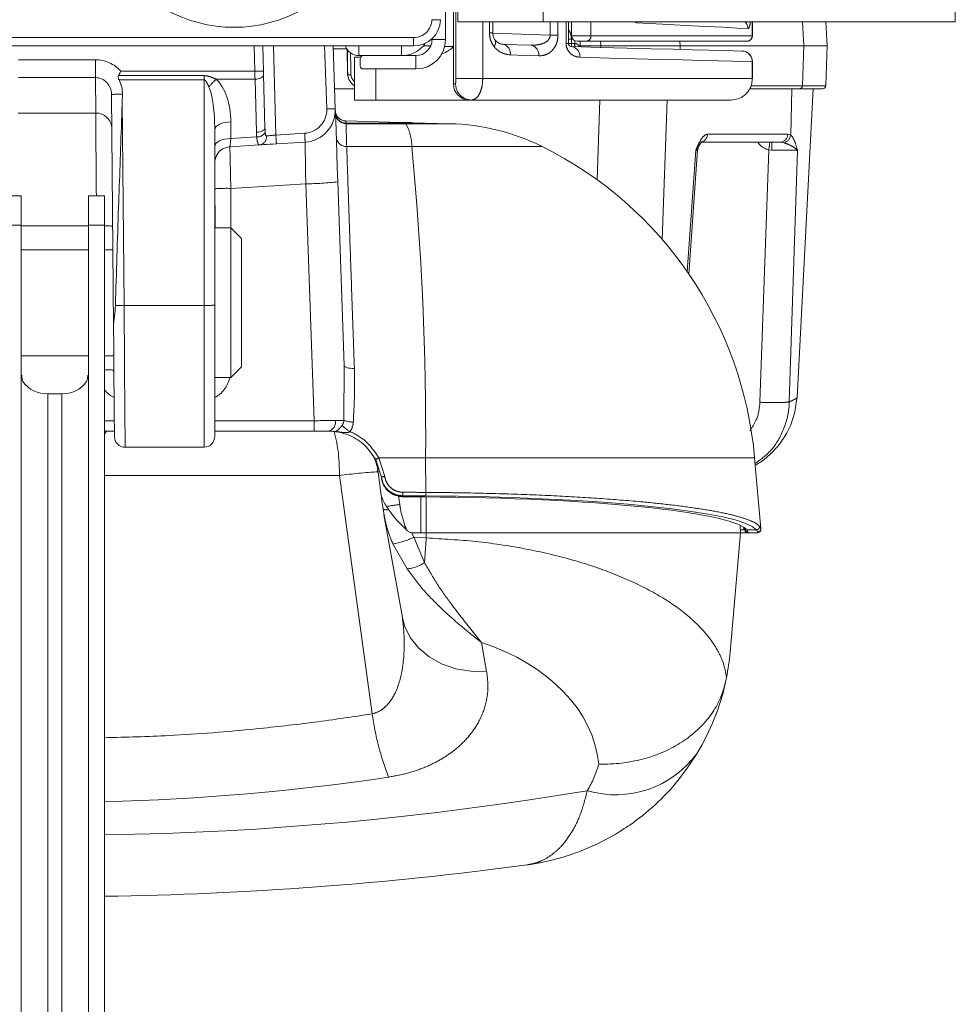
# Model space of a CAD drawing. Header units: millimetres. Extents: x 2 to 601, y 5 to 415.
# Tile 138 of 141: x 546.47 to 555.21, y 274.15 to 283.35. Entities that reach past the tile are written whole.
import ezdxf

# ---------------------------------------------------------------- set-up
doc = ezdxf.new("R2010")
doc.units = ezdxf.units.MM
doc.linetypes.add('PHANTOM', pattern=[12.7, 6.35, -1.27, 1.27, -1.27, 1.27, -1.27])

msp = doc.modelspace()

# ---------------------------------------------------------------- linework, layer by layer
at = {"color": 7, "linetype": 'Continuous', "lineweight": 15}
for p, q in [((550.5635, 285.8332), (550.5635, 283.3332)), ((555.2135, 285.8332), (555.2135, 283.3332)), ((550.4485, 283.1682), (550.4485, 283.7582)), ((550.5235, 283.7689), (550.5235, 283.1032)), ((550.5635, 283.3332), (551.3635, 283.3332)), ((550.8923, 283.2297), (550.8923, 283.3332)), ((551.3635, 283.3332), (555.2135, 283.3332)), ((551.5985, 283.3332), (551.5985, 283.1325)), ((551.6285, 283.2032), (551.6285, 283.3332)), ((553.3176, 283.2032), (553.3176, 283.3332)), ((554.0044, 283.3332), (554.0162, 283.1082)), ((550.1521, 283.1082), (546.2009, 283.1082)), ((548.7427, 283.1082), (548.7488, 282.8743)), ((549.3991, 283.1082), (549.4197, 282.5199)), ((550.311, 283.1082), (550.242, 283.1082)), ((550.5235, 283.1032), (550.5235, 282.7532)), ((551.7688, 283.1532), (551.6785, 283.1532)), ((551.7066, 283.1004), (551.7066, 283.1532)), ((551.9009, 283.1082), (551.7066, 283.1082)), ((553.2671, 283.1532), (551.7688, 283.1532)), ((552.1352, 283.1082), (551.9009, 283.1082)), ((552.3489, 283.1082), (552.1352, 283.1082)), ((553.7974, 283.1082), (552.6435, 283.1082)), ((553.2676, 283.1532), (553.2671, 283.1532)), ((554.0032, 282.7372), (554.0162, 283.1082)), ((549.5341, 282.8556), (549.5303, 283.0762)), ((549.5985, 282.6032), (549.5985, 283.0032)), ((549.5985, 283.0032), (549.6575, 283.0032)), ((549.6385, 283.0182), (550.0385, 283.0182)), ((549.6535, 282.9882), (549.6535, 282.9232)), ((550.0385, 283.0182), (550.1735, 283.0182)), ((553.3176, 282.8032), (553.3176, 282.9608)), ((548.7497, 282.8393), (548.7627, 282.3432)), ((549.6835, 282.8932), (550.1735, 282.8932)), ((553.3176, 282.8032), (553.3166, 282.8032)), ((547.3988, 282.7925), (547.4269, 282.713)), ((547.4269, 282.713), (547.4271, 282.7116)), ((547.4271, 282.7116), (547.4281, 282.7058)), ((547.3475, 280.4846), (547.3285, 282.656)), ((547.4281, 282.7058), (547.4309, 282.6569)), ((549.5985, 282.7082), (549.4131, 282.7082)), ((553.7576, 282.7082), (553.2909, 282.7082)), ((553.687, 282.7082), (553.6753, 282.2738)), ((553.7202, 282.7082), (553.687, 282.7082)), ((553.7202, 282.7082), (553.7202, 282.7082)), ((553.735, 279.8232), (553.8862, 282.7082)), ((549.7985, 282.6032), (549.5985, 282.6032)), ((549.7985, 282.6032), (550.6735, 282.6032)), ((550.6942, 282.6032), (550.6735, 282.6032)), ((553.1178, 282.6032), (550.6942, 282.6032)), ((549.5166, 282.4076), (549.5176, 282.4075)), ((550.0296, 282.3941), (549.5176, 282.4075)), ((550.0555, 282.3934), (550.0296, 282.3941)), ((550.4936, 282.382), (550.1385, 282.3913)), ((548.2935, 282.3239), (548.2935, 280.6853)), ((548.7122, 282.1839), (548.4343, 282.1669)), ((549.1382, 282.21), (548.8693, 282.1935)), ((553.5745, 282.2082), (552.845, 282.2082)), ((548.3027, 282.0652), (548.2966, 282.0465)), ((552.7242, 280.9754), (552.8058, 282.1339)), ((549.4435, 281.8383), (549.5034, 280.1221)), ((546.483, 281.7082), (546.333, 281.7082)), ((546.483, 281.7082), (546.483, 281.432)), ((547.2635, 281.7082), (547.1135, 281.7082)), ((547.1135, 281.432), (547.1135, 281.7082)), ((547.2635, 281.432), (547.2635, 281.7082)), ((546.483, 281.432), (546.483, 259.8818)), ((547.1135, 259.8818), (547.1135, 281.432)), ((547.2635, 259.8818), (547.2635, 281.432)), ((548.4435, 281.4082), (548.2935, 281.4082)), ((548.5435, 281.3082), (548.4435, 281.4082)), ((548.4435, 281.4082), (548.4435, 280.2867)), ((548.5435, 281.3082), (548.5435, 280.3469)), ((547.1135, 281.2032), (546.483, 281.2032)), ((547.3412, 281.2032), (547.2635, 281.2032)), ((548.2935, 280.6853), (548.2935, 279.4582)), ((548.5435, 280.3469), (548.5435, 280.1082)), ((548.4435, 280.2867), (548.4435, 280.0082)), ((546.483, 280.2132), (547.1135, 280.2132)), ((547.2635, 280.2132), (547.3498, 280.2132)), ((548.4435, 280.0082), (548.5435, 280.1082)), ((548.2935, 280.0082), (548.4435, 280.0082)), ((546.8635, 279.8583), (546.733, 279.8583)), ((553.7287, 279.7945), (553.735, 279.8232)), ((553.733, 279.8204), (553.735, 279.8232)), ((547.356, 279.5082), (547.2635, 279.5082)), ((549.221, 279.5082), (548.2935, 279.5082)), ((549.3549, 279.5082), (549.221, 279.5082)), ((547.4564, 279.3582), (548.1935, 279.3582)), ((549.8501, 279.0775), (549.7974, 279.2411)), ((553.3962, 278.5978), (553.3385, 279.2576)), ((549.8151, 279.1441), (549.8179, 279.1217)), ((549.8204, 279.1237), (549.8455, 278.931)), ((549.8511, 279.0697), (549.8507, 279.0735)), ((550.2185, 278.8942), (550.2185, 278.5582)), ((549.878, 278.7222), (549.866, 278.7801)), ((549.8746, 278.7245), (550.0467, 277.7672)), ((553.2037, 278.6275), (553.2073, 278.5582)), ((553.2356, 278.601), (553.2416, 278.596)), ((553.2645, 278.5856), (553.2766, 278.5652)), ((553.3843, 278.6181), (553.3962, 278.5978)), ((550.1358, 278.5582), (550.2185, 278.5582)), ((550.2703, 278.5582), (550.2185, 278.5582)), ((553.2073, 278.5582), (550.2703, 278.5582)), ((553.1097, 277.4432), (553.2073, 278.5582)), ((553.2772, 278.5582), (553.2073, 278.5582)), ((553.3669, 278.5582), (553.2772, 278.5582)), ((553.076, 277.2066), (553.067, 277.1635))]:
    msp.add_line(p, q, dxfattribs=at)
at = {"color": 7, "linetype": 'PHANTOM', "lineweight": 0}
for p, q in [((551.3635, 285.8332), (551.3635, 283.3332)), ((550.5449, 282.8032), (550.5449, 283.787)), ((550.7973, 283.3332), (550.7973, 282.8032)), ((550.8614, 283.2297), (550.8614, 283.3332)), ((551.4271, 283.2092), (551.4271, 283.3332)), ((551.5005, 283.3332), (551.5005, 283.2092)), ((551.5763, 283.1325), (551.5763, 283.3332)), ((551.8091, 283.3332), (551.8091, 283.2032)), ((552.2349, 283.3248), (552.2126, 283.3332)), ((552.2349, 283.3248), (552.2346, 283.3332)), ((553.3166, 283.2032), (553.3166, 283.3332)), ((553.7974, 283.1082), (553.7857, 283.3332)), ((546.2009, 283.1868), (550.1521, 283.1868)), ((550.1521, 283.1868), (550.1521, 283.1082)), ((550.8614, 283.2297), (550.8923, 283.2297)), ((550.8928, 283.2278), (551.4271, 283.2092)), ((551.4271, 283.2092), (551.5005, 283.2092)), ((551.5985, 283.1719), (551.6269, 283.1719)), ((551.6269, 283.1719), (551.6269, 283.1325)), ((551.6285, 283.2032), (551.8091, 283.2032)), ((551.8091, 283.2032), (553.3166, 283.2032)), ((553.3166, 283.2032), (553.3176, 283.2032)), ((548.6688, 282.8722), (548.6626, 283.1082)), ((548.8426, 283.1082), (548.8644, 282.2755)), ((549.3397, 282.5192), (549.3192, 283.1082)), ((549.5273, 283.0808), (549.4001, 283.0808)), ((549.6385, 283.1082), (549.6385, 283.0182)), ((550.0385, 283.0182), (550.0385, 283.1082)), ((550.3235, 283.1682), (550.4485, 283.1682)), ((550.4407, 283.1032), (550.5235, 283.1032)), ((551.5763, 283.1325), (551.5985, 283.1325)), ((551.5985, 283.1325), (551.6269, 283.1325)), ((551.6269, 283.1325), (551.6567, 283.1317)), ((551.6567, 283.1317), (551.6593, 283.1316)), ((551.6593, 283.1316), (551.6593, 283.1571)), ((551.9009, 283.1082), (551.8979, 283.1532)), ((551.9009, 283.0953), (551.9009, 283.1082)), ((552.6405, 283.1532), (552.6435, 283.1082)), ((552.6425, 283.0759), (552.6435, 283.1082)), ((553.7854, 282.7372), (553.7974, 283.1082)), ((550.1735, 282.8932), (550.1735, 283.0182)), ((546.4585, 282.9796), (547.1784, 282.9796)), ((547.1784, 282.8122), (547.1784, 282.9796)), ((553.3166, 282.8032), (553.3166, 282.9608)), ((553.3176, 282.9608), (553.3166, 282.9608)), ((547.1784, 282.8122), (546.4585, 282.8122)), ((547.1813, 282.4815), (547.1784, 282.8122)), ((547.3935, 282.831), (548.1935, 282.831)), ((547.4162, 282.8722), (548.6688, 282.8722)), ((548.1935, 282.831), (548.1935, 282.7925)), ((549.7985, 282.8932), (549.7985, 282.6032)), ((550.5449, 282.8032), (550.7973, 282.8032)), ((550.7973, 282.8032), (553.3166, 282.8032)), ((548.1935, 282.7925), (547.3988, 282.7925)), ((547.428, 282.7116), (547.4281, 282.7058)), ((548.1935, 280.6835), (548.1935, 282.7925)), ((548.6697, 282.7972), (548.3073, 282.7972)), ((548.6827, 282.3011), (548.6697, 282.7972)), ((550.5235, 282.7532), (550.5442, 282.7532)), ((553.3054, 282.7372), (553.7854, 282.7372)), ((547.429, 282.5979), (547.4457, 280.6835)), ((551.8658, 281.8581), (551.8921, 282.6032)), ((552.5216, 282.6032), (552.4755, 281.2983)), ((546.4557, 282.4815), (547.1813, 282.4815)), ((548.4435, 282.3989), (548.4435, 282.2428)), ((549.5166, 282.4076), (549.5208, 282.3865)), ((549.5208, 282.3865), (549.5209, 282.382)), ((550.0786, 282.382), (549.5209, 282.382)), ((550.0816, 282.3896), (550.0601, 282.3894)), ((550.0786, 282.382), (550.0601, 282.3894)), ((550.0786, 282.382), (550.4936, 282.382)), ((548.4435, 282.2428), (548.6858, 282.2576)), ((548.8644, 282.2755), (549.1333, 282.2919)), ((552.8989, 282.284), (553.6485, 282.284)), ((553.6485, 282.284), (553.6753, 282.2737)), ((550.1345, 282.1688), (549.5265, 282.1688)), ((550.1345, 282.1688), (551.3522, 282.1688)), ((553.6108, 282.2033), (553.5745, 282.2082)), ((552.7076, 280.9994), (552.7875, 282.1324)), ((553.3881, 279.7778), (553.4695, 282.1382)), ((553.4992, 282.1342), (553.4695, 282.1382)), ((553.739, 282.1324), (553.6618, 279.7821)), ((549.1437, 281.82), (548.4435, 281.7772)), ((549.221, 279.6056), (549.1437, 281.82)), ((548.4435, 281.7772), (548.4435, 281.4082)), ((548.298, 281.6181), (548.298, 281.4082)), ((546.483, 281.432), (546.333, 281.432)), ((546.483, 281.427), (547.1135, 281.427)), ((547.1135, 281.432), (547.2635, 281.432)), ((547.4457, 280.6835), (548.1935, 280.6835)), ((548.1935, 279.3582), (548.1935, 280.6835)), ((549.5002, 279.6082), (549.5034, 280.1221)), ((546.733, 279.8583), (546.733, 259.8818)), ((546.8635, 279.8583), (546.8635, 259.8818)), ((547.2635, 279.6056), (547.3551, 279.6056)), ((548.2935, 279.6056), (549.221, 279.6056)), ((549.221, 279.6056), (549.221, 279.5082)), ((547.2842, 279.5082), (547.2635, 279.4837)), ((549.8257, 279.2576), (549.8815, 279.0843)), ((550.2639, 279.2576), (549.8257, 279.2576)), ((550.2639, 279.2576), (553.3385, 279.2576)), ((550.2658, 278.9358), (550.2639, 279.2576)), ((549.4577, 279.0931), (547.2635, 279.0931)), ((549.7638, 276.866), (549.4577, 279.0931)), ((550.0118, 278.9016), (550.0221, 278.8227)), ((550.0489, 278.9007), (550.0496, 278.8954)), ((550.269, 278.8939), (550.2703, 278.5582)), ((553.2059, 278.5856), (553.2473, 278.5856)), ((553.2645, 278.5856), (553.3545, 278.5856)), ((553.3663, 278.5652), (553.3545, 278.5856)), ((550.1358, 278.5582), (550.1525, 278.5162)), ((550.1525, 278.5162), (550.2535, 278.2795)), ((550.1525, 278.5162), (550.27, 278.5098)), ((550.27, 278.5098), (550.2703, 278.5582)), ((550.0902, 278.2209), (549.9583, 278.4538)), ((550.7854, 277.5326), (550.8341, 277.2615))]:
    msp.add_line(p, q, dxfattribs=at)
at = {"color": 7, "linetype": 'PHANTOM', "lineweight": 0, "flags": 128}
for points in [[(553.2759, 283.2708), (553.1747, 283.276), (553.0439, 283.2828), (552.8838, 283.2911), (552.6951, 283.3009), (552.4786, 283.3122), (552.2349, 283.3248)], [(551.3208, 283.0155), (551.1894, 283.02), (551.0547, 283.0247)], [(553.3166, 282.9608), (553.2375, 282.9628), (553.1324, 282.9656), (553.0015, 282.9689), (552.8452, 282.973), (552.6641, 282.9777), (552.4588, 282.983), (552.2299, 282.9889), (551.9782, 282.9954), (551.7044, 283.0025)], [(548.6688, 282.8722), (548.6844, 282.8726), (548.6994, 282.873), (548.7133, 282.8734), (548.7254, 282.8737), (548.7353, 282.8739), (548.7427, 282.8741), (548.7473, 282.8742), (548.7488, 282.8743)], [(548.6697, 282.7972), (548.6695, 282.8209), (548.6691, 282.8461), (548.6688, 282.8722)], [(548.6697, 282.7972), (548.6855, 282.7983), (548.7006, 282.8009), (548.7145, 282.8049), (548.7267, 282.8102), (548.7366, 282.8166), (548.7439, 282.8237), (548.7484, 282.8314), (548.7497, 282.8393)], [(547.3285, 282.656), (547.3303, 282.656), (547.3356, 282.6561), (547.3444, 282.6562), (547.3564, 282.6563), (547.3714, 282.6564), (547.3891, 282.6565), (547.4091, 282.6567), (547.4309, 282.6569)], [(547.1871, 281.7082), (547.1868, 281.7553), (547.1856, 281.9089), (547.1846, 282.0508), (547.1836, 282.1775), (547.1828, 282.2862), (547.1821, 282.3744), (547.1816, 282.44), (547.1813, 282.4815)], [(548.4435, 282.3989), (548.4142, 282.3975), (548.3861, 282.3932), (548.3602, 282.3863), (548.3374, 282.377), (548.3188, 282.3656), (548.3049, 282.3526), (548.2964, 282.3386), (548.2935, 282.3239)], [(548.6827, 282.3011), (548.6985, 282.3022), (548.7136, 282.3048), (548.7275, 282.3088), (548.7397, 282.3141), (548.7496, 282.3204), (548.7569, 282.3276), (548.7614, 282.3353), (548.7627, 282.3432)], [(548.4435, 282.2428), (548.4142, 282.2413), (548.3861, 282.237), (548.3602, 282.2301), (548.3374, 282.2208), (548.3188, 282.2094), (548.3049, 282.1965), (548.2964, 282.1824), (548.2935, 282.1678)], [(548.298, 281.6181), (548.2954, 281.6179), (548.2935, 281.6178)], [(547.4457, 280.6835), (547.4472, 280.4975), (547.4487, 280.3155), (547.4501, 280.1411), (547.4514, 279.9775), (547.4526, 279.8279), (547.4537, 279.6951), (547.4546, 279.5817), (547.4554, 279.4898), (547.4559, 279.4213), (547.4563, 279.3773), (547.4564, 279.3588), (547.4564, 279.3582)], [(549.5034, 280.1221), (549.5054, 280.1162), (549.5109, 280.1107), (549.5196, 280.1056), (549.5313, 280.1013), (549.5456, 280.0978), (549.5619, 280.0954), (549.5797, 280.094), (549.5984, 280.0937)], [(553.2766, 278.5652), (553.2769, 278.5613), (553.2771, 278.559), (553.2772, 278.5582)], [(553.3669, 278.5582), (553.3669, 278.559), (553.3667, 278.5613), (553.3663, 278.5652)], [(550.8341, 277.2615), (550.6872, 277.2635), (550.5454, 277.2877), (550.4135, 277.3332), (550.2961, 277.3986), (550.1971, 277.4814), (550.1201, 277.579), (550.0676, 277.6878), (550.0467, 277.7672)]]:
    msp.add_lwpolyline(points, dxfattribs=at)
at = {"color": 7, "linetype": 'Continuous', "lineweight": 15, "flags": 128}
for points in [[(550.9867, 283.1246), (551.1198, 283.1199), (551.2496, 283.1154)], [(551.6277, 283.1025), (551.8981, 283.0954), (552.1468, 283.0889), (552.3729, 283.083), (552.5757, 283.0776), (552.7546, 283.073), (552.9089, 283.0689), (553.0383, 283.0655), (553.1421, 283.0628), (553.2202, 283.0608)], [(548.7488, 282.8743), (548.7491, 282.8621), (548.7494, 282.8503), (548.7497, 282.8393)], [(549.4197, 282.5199), (549.4201, 282.5069), (549.4215, 282.4683), (549.4237, 282.4057), (549.4266, 282.3213), (549.4302, 282.2183), (549.4343, 282.1005), (549.4388, 281.9722), (549.4435, 281.8383)], [(550.0555, 282.3934), (550.0719, 282.393), (550.0876, 282.3926), (550.102, 282.3922), (550.1145, 282.3919), (550.1247, 282.3916), (550.1323, 282.3914), (550.1369, 282.3913), (550.1385, 282.3913)], [(548.8693, 282.1935), (548.8376, 282.1916), (548.8069, 282.1897), (548.7781, 282.1879), (548.7522, 282.1864), (548.73, 282.185), (548.7122, 282.1839)], [(547.3564, 279.4574), (547.3564, 279.4601), (547.3562, 279.4856), (547.3557, 279.5376), (547.355, 279.615), (547.3542, 279.7161), (547.3531, 279.8386), (547.3519, 279.9799), (547.3505, 280.137), (547.349, 280.3065), (547.3475, 280.4846)], [(553.2473, 278.5856), (553.2472, 278.5864), (553.247, 278.5887), (553.2468, 278.5913)], [(553.3962, 278.5978), (553.3966, 278.5939), (553.3968, 278.5916), (553.3968, 278.5908)]]:
    msp.add_lwpolyline(points, dxfattribs=at)
at = {"color": 7, "linetype": 'PHANTOM', "lineweight": 0}
for centre, radius, start, end in [((548.4735, 284.5817), 1.2991, 179.93176, 0.06824), ((550.1521, 283.3568), 0.17, 270, 359), ((550.362, 284.5), 1.1468, 268.00152, 271.99848), ((553.1956, 283.2711), 0.0803, 359.77273, 50.72634), ((551.7634, 283.1989), 0.0459, 276.78469, 5.46593), ((553.2668, 283.203), 0.0498, 270.28815, 0.28653), ((550.8626, 283.1406), 0.0544, 316.78927, 27.36144), ((550.9671, 283.0382), 0.0886, 351.20222, 77.20436), ((551.2322, 283.0277), 0.0894, 352.12751, 78.78622), ((551.7709, 283.1212), 0.1445, 175.53884, 187.45825), ((551.614, 283.0125), 0.091, 353.68106, 81.33097), ((551.8007, 283.1204), 0.1445, 175.54022, 187.4583), ((551.8095, 283.1183), 0.1508, 174.92572, 186.32952), ((553.2171, 282.9613), 0.0995, 359.68869, 88.22101), ((549.6841, 282.8572), 0.12, 188.19874, 224.46676), ((548.5625, 282.4886), 0.4004, 129.5878, 143.88112), ((550.6942, 282.7532), 0.15, 180.00027, 222.22931), ((553.7566, 282.7371), 0.0289, 272.15289, 0.18667), ((547.1825, 282.3326), 0.1489, 0.93694, 90.44788), ((549.1199, 282.5115), 0.22, 273.5, 2), ((549.3864, 281.7551), 0.7655, 87.50652, 93.49351), ((549.5209, 282.4865), 0.1, 182.00924, 269.92999), ((549.5211, 282.482), 0.1, 182.00927, 269.92995), ((550.0705, 282.5584), 0.1693, 256.00109, 266.46295), ((550.0923, 282.5538), 0.1645, 257.06495, 266.28235), ((549.7118, 282.1718), 0.4228, 359.59354, 29.81094), ((548.6905, 282.3438), 0.0864, 266.88404, 329.46894), ((548.7024, 282.2586), 0.0753, 277.47945, 6.12812), ((535.9158, 281.4626), 12.9741, 3.22948, 3.592), ((536.2055, 281.4803), 12.9533, 3.22933, 3.59244), ((549.5231, 282.2633), 0.0946, 185.09775, 272.05979), ((552.8207, 282.2856), 0.0782, 287.16116, 358.84247), ((553.5716, 282.2851), 0.0769, 272.10228, 359.23664), ((522.1047, 279.4644), 28.16, 359.57933, 5.51099), ((553.1929, 282.2119), 0.2862, 345.07466, 359.2587), ((546.1983, 282.1517), 7.3009, 359.86211, 0.44336), ((549.1183, 284.6972), 2.8773, 270.50511, 276.48927), ((548.406, 280.3417), 1.436, 88.50455, 94.49436), ((547.278, 280.7805), 0.6467, 84.56073, 91.28141), ((548.2185, 282.0468), 1.3636, 268.94972, 273.15332), ((547.4074, 284.2774), 3.5942, 269.32894, 270.61053), ((547.2843, 279.3631), 0.7182, 84.66897, 91.65881), ((549.3341, 279.5945), 0.0888, 283.54032, 9.13015), ((549.5912, 279.8631), 0.2706, 250.35328, 269.32388), ((547.977, 279.1297), 1.4811, 358.58323, 14.54139), ((549.7305, 279.799), 0.3425, 223.69664, 239.82459), ((549.8954, 279.1064), 0.1665, 114.77383, 126.06217), ((550.0684, 274.6478), 4.4871, 93.16133, 97.82215), ((549.888, 278.978), 0.1065, 93.46835, 110.83687), ((550.0482, 279.1), 0.1993, 187.63312, 270.2258), ((549.8777, 278.9306), 0.1726, 351.37985, 2.18355), ((549.3549, 278.8093), 0.7, 7.5, 7.83339), ((550.1039, 278.9292), 0.162, 350.8075, 2.32586), ((549.9016, 278.8482), 0.0768, 242.40678, 284.01205), ((550.3372, 276.274), 2.5681, 97.04797, 99.8107), ((553.3543, 278.6158), 0.0302, 270.54076, 4.34334), ((553.3663, 278.5952), 0.03, 269.97424, 4.95326), ((549.8437, 279.1439), 0.6995, 279.42603, 296.19718), ((535.7586, 279.4326), 14.5407, 355.45144, 356.36122), ((550.0596, 278.5632), 0.3436, 275.09908, 304.33812), ((552.3596, 277.2293), 2.6211, 187.96743, 201.36101), ((552.0404, 277.0482), 0.9391, 253.54044, 324.16887), ((550.9181, 276.6642), 1, 328.89368, 344.5082), ((546.8185, 305.4332), 29.702, 270.85845, 279.60484)]:
    msp.add_arc(centre, radius, start, end, dxfattribs=at)
at = {"color": 7, "linetype": 'Continuous', "lineweight": 15}
for centre, radius, start, end in [((550.1521, 283.3582), 0.25, 270, 359), ((551.6785, 283.2032), 0.05, 180, 270), ((553.2676, 283.2032), 0.05, 270, 0), ((549.6385, 283.1482), 0.13, 197.92021, 270), ((550.0385, 283.2932), 0.275, 270, 323.77296), ((550.1735, 283.1682), 0.15, 270, 0), ((550.1735, 283.1682), 0.275, 270, 0), ((549.6835, 282.9882), 0.03, 90, 180), ((553.2176, 282.9608), 0.1, 0, 88.5), ((549.6835, 282.9232), 0.03, 180, 270), ((549.6841, 282.8582), 0.15, 186.42959, 235.18521), ((553.9733, 282.7382), 0.03, 270, 358), ((550.6942, 282.7532), 0.15, 222.23, 269.99943), ((549.1199, 282.5094), 0.3, 273.5, 2), ((550.4398, 280.3299), 2.0528, 63.61247, 88.5), ((548.4435, 282.0172), 0.15, 93.5, 161.7555), ((549.7522, 278.9439), 3.6, 5, 63.61247), ((552.8856, 282.1282), 0.08, 154.21094, 177.10111), ((546.7175, 280.1205), 0.2626, 214.53811, 273.38563), ((546.879, 280.1205), 0.2626, 266.61437, 325.46189), ((547.4564, 279.4582), 0.1, 180.5, 270.66177), ((548.1935, 279.4582), 0.1, 270, 0), ((549.3549, 279.0082), 0.5, 7.5, 7.96296), ((553.2641, 278.6151), 0.0295, 189.741, 270.67723), ((553.2765, 278.5952), 0.03, 187.52852, 270.04884), ((553.2772, 278.5882), 0.03, 185, 270), ((553.3669, 278.5882), 0.03, 270, 5), ((550.9181, 277.635), 2.2, 328.89368, 347.62537), ((546.8185, 307.8602), 32.702, 270.77969, 277.72423)]:
    msp.add_arc(centre, radius, start, end, dxfattribs=at)
at = {"color": 7, "linetype": 'PHANTOM', "lineweight": 0}
for centre, major_axis, ratio, start_param, end_param in [((549.6459, 282.1832), (-0.07, 4.0079), 0.024947, 1.346617, 1.40606), ((549.6459, 282.1821), (-0.07, 4.0085), 0.01746, 1.354103, 1.405606), ((547.1785, 282.6547), (-0.0028, 0.3249), 0.984807, 5.437055, 6.274591), ((547.1785, 282.6547), (-0.0014, 0.1575), 0.952261, 4.712389, 6.274591), ((547.4284, 282.6646), (0.1, -0.0019), 0.469578, 1.584144, 1.593294), ((548.1935, 282.3239), (0, 0.4501), 0.222193, 4.712389, 5.810555), ((548.1935, 282.3989), (0, 0.4473), 0.558901, 4.712389, 5.810555), ((548.8628, 282.3413), (-0.0095, 0.2962), 0.337347, 1.553629, 1.699954), ((548.8628, 282.3013), (-0.0121, 0.2983), 0.602907, 1.54706, 1.693385), ((548.8646, 282.2734), (0.0998, 0.0089), 0.020852, 1.57017, 2.634946), ((548.4435, 282.3178), (0.0092, 0.1508), 0.034705, 3.145843, 4.194117), ((548.4435, 281.7667), (-0.0092, 0.4002), 0.000599, 4.738543, 6.283208), ((549.1443, 281.8096), (-0.0061, 0.4004), 0.001196, 0.000055, 1.54472), ((553.5035, 282.2938), (0.1534, -0.0617), 0.962593, 4.102005, 4.873349), ((552.5548, 282.1282), (0.251, 0.0056), 0.010894, 5.898129, 6.282172), ((548.1935, 280.0829), (0, 0.2844), 0.879118, 3.553109, 4.446635), ((547.451, 280.0829), (-0.0026, 0.2844), 0.87911, 2.283039, 2.729423), ((549.2212, 279.6082), (0.3001, 0.0035), 0.008716, 4.711678, 5.444568), ((546.8379, 273.3366), (53.0719, 0), 0.105109, 1.5062, 1.510267), ((550.0497, 278.5554), (3.3174, 0), 0.105109, 0.086913, 1.5062), ((550.0497, 278.5554), (3.2276, 0), 0.105109, 0.08908, 0.108576), ((550.0373, 276.3015), (1.8492, 0), 0.728015, 0.071087, 1.154303), ((546.8185, 287.1067), (15.2092, 0), 0.727482, 4.741652, 4.917656)]:
    msp.add_ellipse(centre, major_axis=major_axis, ratio=ratio, start_param=start_param, end_param=end_param, dxfattribs=at)
at = {"color": 7, "linetype": 'Continuous', "lineweight": 15}
for centre, major_axis, ratio, start_param, end_param in [((550.6735, 282.7532), (0.15, 0), 0.999942, 3.141593, 4.712389), ((547.5727, 274.1581), (-0.0809, 9.2618), 0.018354, 0.408587, 0.424333), ((549.3254, 279.0582), (0.446, 0.227), 0.998758, 5.942791, 6.295487), ((486.6709, 771.5182), (-90.176, 685.3643), 0.003375, 2.372313, 2.372633), ((546.8379, 273.3367), (52.9821, 0), 0.105109, 1.5062, 1.51014), ((550.0497, 278.5554), (3.2276, 0), 0.105109, 0.108576, 1.5062)]:
    msp.add_ellipse(centre, major_axis=major_axis, ratio=ratio, start_param=start_param, end_param=end_param, dxfattribs=at)
at = {"color": 7, "linetype": 'PHANTOM', "lineweight": 0}
for points, knots in [([(551.5985, 283.2616), (551.6056, 283.2501), (551.6225, 283.2228), (551.6253, 283.1906), (551.6269, 283.1719)], [0, 0, 0, 0, 0.419794, 1, 1, 1, 1]), ([(553.2988, 283.3332), (553.297, 283.3211), (553.2928, 283.2945), (553.2846, 283.2741), (553.2785, 283.2718), (553.2759, 283.2708)], [0, 0, 0, 0, 0.323257, 0.707387, 1, 1, 1, 1]), ([(550.9023, 283.1034), (550.8929, 283.1176), (550.8741, 283.1462), (550.8628, 283.1926), (550.8617, 283.2207), (550.8614, 283.2297)], [0, 0, 0, 0, 0.405895, 0.810376, 1, 1, 1, 1]), ([(551.2496, 283.1154), (551.2711, 283.1158), (551.3126, 283.1165), (551.3657, 283.1318), (551.4028, 283.1546), (551.421, 283.1782), (551.4269, 283.1967), (551.427, 283.2058), (551.4271, 283.2092)], [0, 0, 0, 0, 0.300795, 0.579637, 0.766022, 0.888754, 0.959714, 1, 1, 1, 1]), ([(551.5005, 283.2092), (551.4992, 283.1911), (551.4967, 283.155), (551.476, 283.1028), (551.4395, 283.0545), (551.3852, 283.0201), (551.3424, 283.017), (551.3208, 283.0155)], [0, 0, 0, 0, 0.144883, 0.289701, 0.481429, 0.738192, 1, 1, 1, 1]), ([(551.0547, 283.0247), (551.0308, 283.0282), (550.983, 283.0352), (550.9315, 283.0695), (550.9075, 283.0973), (550.9023, 283.1034)], [0, 0, 0, 0, 0.439203, 0.878582, 1, 1, 1, 1]), ([(551.7044, 283.0025), (551.6812, 283.0062), (551.6468, 283.0118), (551.6074, 283.0456), (551.5877, 283.0761), (551.5777, 283.1061), (551.5767, 283.1246), (551.5763, 283.1325)], [0, 0, 0, 0, 0.423141, 0.628552, 0.792697, 0.91146, 1, 1, 1, 1]), ([(551.6593, 283.1316), (551.6643, 283.1309), (551.6747, 283.1296), (551.6875, 283.122), (551.6964, 283.1121), (551.699, 283.104), (551.7, 283.1006)], [0, 0, 0, 0, 0.245987, 0.504985, 0.787718, 1, 1, 1, 1]), ([(548.1935, 282.831), (548.2032, 282.8303), (548.2275, 282.8286), (548.2658, 282.8155), (548.2931, 282.8035), (548.3073, 282.7972)], [0, 0, 0, 0, 0.240722, 0.60451, 1, 1, 1, 1]), ([(550.5442, 282.7532), (550.5443, 282.7539), (550.5444, 282.7551), (550.5447, 282.7648), (550.5448, 282.7774), (550.5449, 282.7905), (550.5449, 282.7992), (550.5449, 282.8032)], [0, 0, 0, 0, 0.272093, 0.528073, 0.718555, 0.87157, 1, 1, 1, 1]), ([(550.7973, 282.8032), (550.7968, 282.7874), (550.7955, 282.7535), (550.7848, 282.7021), (550.7645, 282.6515), (550.7331, 282.6114), (550.7071, 282.606), (550.6942, 282.6032)], [0, 0, 0, 0, 0.149614, 0.320262, 0.516572, 0.757941, 1, 1, 1, 1]), ([(548.239, 282.7246), (548.2335, 282.7369), (548.2238, 282.7581), (548.2113, 282.7812), (548.201, 282.7902), (548.197, 282.7922), (548.1944, 282.7925), (548.1935, 282.7925)], [0, 0, 0, 0, 0.48465, 0.843037, 0.911247, 0.966527, 1, 1, 1, 1]), ([(553.7854, 282.7372), (553.7854, 282.7372), (553.9494, 282.7372), (553.895, 282.7372), (554.002, 282.7372), (554.003, 282.7372), (554.0032, 282.7372)], [0, 0, 0, 0, 0.000002, 0.428821, 0.857616, 1, 1, 1, 1]), ([(550.0601, 282.3894), (550.0438, 282.3893), (550.0016, 282.3889), (549.9189, 282.3883), (549.7933, 282.3876), (549.6561, 282.387), (549.5585, 282.3867), (549.5208, 282.3865)], [0, 0, 0, 0, 0.094725, 0.244619, 0.465848, 0.793438, 1, 1, 1, 1]), ([(549.5209, 282.382), (549.5209, 282.3734), (549.521, 282.356), (549.5233, 282.273), (549.5257, 282.1965), (549.5265, 282.1688)], [0, 0, 0, 0, 0.382675, 0.776437, 1, 1, 1, 1]), ([(550.1385, 282.3913), (550.1391, 282.3913), (550.141, 282.3912), (550.1436, 282.3911), (550.1489, 282.3909), (550.1531, 282.3906), (550.1462, 282.3903), (550.1253, 282.39), (550.1014, 282.3898), (550.0847, 282.3896), (550.0816, 282.3896)], [0, 0, 0, 0, 0.020692, 0.061556, 0.098311, 0.263909, 0.487247, 0.68362, 0.94234, 1, 1, 1, 1]), ([(548.7122, 282.1839), (548.7107, 282.184), (548.7053, 282.1843), (548.6975, 282.1937), (548.6903, 282.2183), (548.6873, 282.2444), (548.6858, 282.2576)], [0, 0, 0, 0, 0.106894, 0.394606, 0.695448, 1, 1, 1, 1]), ([(548.7649, 282.3), (548.7654, 282.2941), (548.7664, 282.2833), (548.7693, 282.2722), (548.7726, 282.2678), (548.7751, 282.2666), (548.7765, 282.2666), (548.7772, 282.2666)], [0, 0, 0, 0, 0.3608856, 0.6598561, 0.8275922, 0.9092067, 1, 1, 1, 1]), ([(552.7875, 282.1324), (552.7876, 282.1326), (552.7909, 282.1403), (552.8037, 282.1693), (552.829, 282.2224), (552.8635, 282.274), (552.8886, 282.2811), (552.8989, 282.284)], [0, 0, 0, 0, 0.002522, 0.101781, 0.390672, 0.749582, 1, 1, 1, 1]), ([(553.6749, 282.2739), (553.6766, 282.2725), (553.6925, 282.2591), (553.7057, 282.2343), (553.7156, 282.2086), (553.7157, 282.2082)], [0, 0, 0, 0, 0.105872, 0.987698, 1, 1, 1, 1]), ([(549.5265, 282.1688), (549.5286, 282.105), (549.5329, 281.9772), (549.541, 281.7368), (549.5504, 281.4645), (549.561, 281.1588), (549.5726, 280.826), (549.583, 280.5292), (549.5917, 280.2831), (549.5961, 280.157), (549.5984, 280.0937)], [0, 0, 0, 0, 0.142835, 0.286126, 0.42896, 0.571799, 0.715093, 0.85793, 0.928712, 1, 1, 1, 1]), ([(552.7875, 282.1324), (552.7876, 282.1325), (552.7921, 282.1364), (552.8038, 282.147), (552.8088, 282.1573), (552.8121, 282.164)], [0, 0, 0, 0, 0.009893, 0.356437, 1, 1, 1, 1]), ([(553.739, 282.1324), (553.7389, 282.1325), (553.7369, 282.1349), (553.7248, 282.1479), (553.6892, 282.1724), (553.6414, 282.1948), (553.6133, 282.2025), (553.6106, 282.2032)], [0, 0, 0, 0, 0.004032, 0.092051, 0.496584, 0.952092, 1, 1, 1, 1]), ([(553.7157, 282.2082), (553.7238, 282.1839), (553.7319, 282.1594), (553.739, 282.1326), (553.739, 282.1324)], [0, 0, 0, 0, 0.992636, 1, 1, 1, 1]), ([(553.739, 282.1324), (553.7308, 282.1328), (553.7125, 282.1338), (553.6578, 282.1346), (553.5834, 282.1348), (553.5273, 282.1344), (553.4992, 282.1342)], [0, 0, 0, 0, 0.214189, 0.476123, 0.738051, 1, 1, 1, 1]), ([(549.5984, 280.0937), (549.5993, 280.0115), (549.6012, 279.8466), (549.5924, 279.6774), (549.588, 279.5925)], [0, 0, 0, 0, 0.4982339, 1, 1, 1, 1]), ([(553.2946, 279.5149), (553.3168, 279.5467), (553.3714, 279.6249), (553.3819, 279.7209), (553.3882, 279.7779)], [0, 0, 0, 0, 0.406494, 1, 1, 1, 1]), ([(553.6618, 279.7823), (553.6618, 279.7823), (553.6618, 279.6981), (553.6225, 279.5326), (553.5097, 279.3272), (553.3925, 279.2419), (553.343, 279.2059)], [0, 0, 0, 0, 0.000009, 0.366345, 0.732338, 1, 1, 1, 1]), ([(553.3882, 279.7779), (553.4188, 279.7768), (553.48, 279.7745), (553.5643, 279.7744), (553.6313, 279.7769), (553.6516, 279.7805), (553.6618, 279.7823)], [0, 0, 0, 0, 0.250004, 0.500008, 0.750002, 1, 1, 1, 1]), ([(553.6618, 279.7823), (553.6688, 279.7852), (553.6835, 279.7913), (553.7014, 279.8), (553.7161, 279.8082), (553.7264, 279.8149), (553.7321, 279.8191), (553.7329, 279.8203), (553.733, 279.8204)], [0, 0, 0, 0, 0.179575, 0.375286, 0.571368, 0.767749, 0.964396, 1, 1, 1, 1]), ([(549.4218, 279.6086), (549.4451, 279.6087), (549.4769, 279.6089), (549.4953, 279.6084), (549.5002, 279.6082)], [0, 0, 0, 0, 0.7302242, 1, 1, 1, 1]), ([(549.4829, 279.5624), (549.4886, 279.5719), (549.4973, 279.5861), (549.4995, 279.6027), (549.5002, 279.6082)], [0, 0, 0, 0, 0.663838, 1, 1, 1, 1]), ([(549.588, 279.5925), (549.587, 279.5817), (549.5838, 279.5499), (549.5685, 279.5216), (549.5584, 279.5029)], [0, 0, 0, 0, 0.341441, 1, 1, 1, 1]), ([(549.4073, 279.5055), (549.4074, 279.5055), (549.4118, 279.505), (549.4216, 279.5053), (549.4365, 279.5118), (549.4501, 279.5237), (549.4598, 279.5337), (549.4656, 279.5403), (549.4745, 279.5512), (549.4791, 279.5574), (549.4829, 279.5624)], [0, 0, 0, 0, 0.004923, 0.225487, 0.512967, 0.685126, 0.711104, 0.839832, 0.869251, 1, 1, 1, 1]), ([(549.5584, 279.5029), (549.5538, 279.5009), (549.5431, 279.4961), (549.5222, 279.4945), (549.4896, 279.4957), (549.4572, 279.4998), (549.4274, 279.5033), (549.4143, 279.5047), (549.4076, 279.5054), (549.4073, 279.5055)], [0, 0, 0, 0, 0.095126, 0.223866, 0.40472, 0.741964, 0.86809, 0.994234, 1, 1, 1, 1]), ([(549.5584, 279.5029), (549.5617, 279.5015), (549.6199, 279.4769), (549.7272, 279.4087), (549.7928, 279.308), (549.8257, 279.2576)], [0, 0, 0, 0, 0.029642, 0.514229, 1, 1, 1, 1]), ([(550.0484, 278.9047), (550.0428, 278.9049), (550.0148, 278.9058), (549.9649, 278.9192), (549.9084, 278.9573), (549.866, 279.0118), (549.8554, 279.0556), (549.8501, 279.0775)], [0, 0, 0, 0, 0.058534, 0.294499, 0.529907, 0.764915, 1, 1, 1, 1]), ([(549.8815, 279.0843), (549.8861, 279.0656), (549.8951, 279.0284), (549.9311, 278.982), (549.9792, 278.9495), (550.0217, 278.9381), (550.0455, 278.9373), (550.0502, 278.9372)], [0, 0, 0, 0, 0.234942, 0.469899, 0.705361, 0.941436, 1, 1, 1, 1]), ([(550.0502, 278.9372), (550.0702, 278.9371), (550.142, 278.9366), (550.2139, 278.9361), (550.2658, 278.9358)], [0, 0, 0, 0, 0.277812, 1, 1, 1, 1]), ([(550.2658, 278.9358), (550.2857, 278.9356), (550.3855, 278.9349), (550.6461, 278.9316), (551.0414, 278.9221), (551.4959, 278.9037), (551.9192, 278.8785), (552.2744, 278.8497), (552.564, 278.819), (552.7964, 278.7883), (552.9949, 278.7551), (553.156, 278.7196), (553.2778, 278.6825), (553.3525, 278.6484), (553.3752, 278.6268), (553.3843, 278.6181)], [0, 0, 0, 0, 0.012604, 0.063051, 0.165234, 0.267418, 0.369591, 0.471766, 0.550668, 0.629819, 0.708722, 0.788014, 0.867557, 0.94685, 1, 1, 1, 1]), ([(550.0221, 278.8227), (550.0255, 278.8001), (550.0376, 278.7189), (550.0653, 278.6413), (550.0852, 278.5852)], [0, 0, 0, 0, 0.277769, 1, 1, 1, 1]), ([(549.9583, 278.4538), (549.9367, 278.5058), (549.9008, 278.5927), (549.8845, 278.6851), (549.878, 278.7222)], [0, 0, 0, 0, 0.5988501, 1, 1, 1, 1]), ([(550.27, 278.5098), (550.4254, 278.5009), (550.7363, 278.4832), (551.1823, 278.4159), (551.5976, 278.3208), (551.9816, 278.1969), (552.3214, 278.0467), (552.6174, 277.8688), (552.8498, 277.6692), (552.9851, 277.4848), (553.0537, 277.3297), (553.0686, 277.2477), (553.076, 277.2066)], [0, 0, 0, 0, 0.102019, 0.20406, 0.306732, 0.409438, 0.519012, 0.628623, 0.7482, 0.867806, 0.933903, 1, 1, 1, 1]), ([(550.7854, 277.5326), (550.7849, 277.533), (550.7826, 277.5348), (550.7757, 277.5402), (550.7549, 277.5568), (550.7275, 277.5787), (550.6584, 277.6344), (550.5543, 277.72), (550.4007, 277.8585), (550.2396, 278.0208), (550.14, 278.1543), (550.0902, 278.2209)], [0, 0, 0, 0, 0.002106, 0.010433, 0.031458, 0.096923, 0.132682, 0.336423, 0.540036, 0.770247, 1, 1, 1, 1]), ([(550.2535, 278.2795), (550.2938, 278.2096), (550.3746, 278.0698), (550.5348, 277.8472), (550.6567, 277.6936), (550.7422, 277.5868), (550.7664, 277.5565), (550.7815, 277.5375), (550.785, 277.533), (550.7854, 277.5326)], [0, 0, 0, 0, 0.2300643, 0.460507, 0.847363, 0.9036981, 0.977362, 0.9978267, 1, 1, 1, 1]), ([(549.7638, 276.866), (549.7895, 276.8739), (549.8369, 276.8884), (549.918, 276.9537), (549.9822, 277.055), (550.0277, 277.1861), (550.0556, 277.33), (550.0669, 277.4949), (550.0614, 277.6481), (550.0495, 277.7396), (550.0456, 277.7698)], [0, 0, 0, 0, 0.071666, 0.132097, 0.29039, 0.417621, 0.545106, 0.727499, 0.910035, 1, 1, 1, 1]), ([(550.8341, 277.2615), (550.8394, 277.2212), (550.8528, 277.1192), (550.8318, 276.9547), (550.765, 276.7862), (550.6598, 276.6389), (550.5386, 276.525), (550.4014, 276.4337), (550.258, 276.3638), (550.0966, 276.3078), (549.9779, 276.2857), (549.9186, 276.2746)], [0, 0, 0, 0, 0.09931, 0.25123, 0.403012, 0.522646, 0.642146, 0.731421, 0.820631, 0.910338, 1, 1, 1, 1]), ([(547.2635, 276.6424), (547.4651, 276.6476), (547.9395, 276.66), (548.5936, 276.7141), (549.2256, 276.7848), (549.5843, 276.8389), (549.7638, 276.866)], [0, 0, 0, 0, 0.238995, 0.562274, 0.780892, 1, 1, 1, 1]), ([(551.2138, 275.455), (551.2142, 275.455), (551.2151, 275.4551), (551.2171, 275.4554), (551.2215, 275.456), (551.2317, 275.4576), (551.2488, 275.4609), (551.2891, 275.4703), (551.3557, 275.4939), (551.443, 275.5449), (551.5396, 275.6306), (551.6327, 275.7564), (551.7176, 275.9279), (551.7554, 276.0744), (551.7743, 276.1475)], [0, 0, 0, 0, 0.001597, 0.003461, 0.008076, 0.01885, 0.044051, 0.076656, 0.181433, 0.319986, 0.458535, 0.638913, 0.819807, 1, 1, 1, 1])]:
    msp.add_open_spline(points, degree=3, knots=knots, dxfattribs=at)
at = {"color": 7, "linetype": 'Continuous', "lineweight": 15}
for points, knots in [([(550.9111, 283.1658), (550.9104, 283.1666), (550.9072, 283.1703), (550.8997, 283.1844), (550.8933, 283.2066), (550.8929, 283.2226), (550.8927, 283.2297)], [0, 0, 0, 0, 0.0864311, 0.4185415, 0.7424074, 1, 1, 1, 1]), ([(550.5235, 283.1032), (550.5234, 283.1025), (550.5231, 283.1006), (550.5189, 283.0951), (550.4989, 283.0798), (550.4627, 283.0528), (550.4254, 283.0383), (550.406, 283.0308)], [0, 0, 0, 0, 0.016172, 0.040322, 0.144521, 0.557003, 1, 1, 1, 1]), ([(550.9866, 283.1249), (550.9847, 283.1249), (550.972, 283.1249), (550.9478, 283.1339), (550.9228, 283.1491), (550.9128, 283.1641), (550.9115, 283.166)], [0, 0, 0, 0, 0.080137, 0.559388, 0.943429, 1, 1, 1, 1]), ([(551.5985, 283.1325), (551.5985, 283.1318), (551.5985, 283.1302), (551.5989, 283.1275), (551.5999, 283.1225), (551.6052, 283.1113), (551.6149, 283.1046), (551.6234, 283.1032), (551.6277, 283.1025)], [0, 0, 0, 0, 0.011889, 0.027363, 0.055326, 0.146429, 0.566019, 1, 1, 1, 1]), ([(552.6435, 283.1082), (552.608, 283.1082), (552.537, 283.1082), (552.4116, 283.1082), (552.3489, 283.1082)], [0, 0, 0, 0, 0.499856, 1, 1, 1, 1]), ([(554.0162, 283.1082), (554.011, 283.1082), (554.0008, 283.1082), (553.9256, 283.1082), (553.8397, 283.1082), (553.7974, 283.1082)], [0, 0, 0, 0, 0.343017, 0.676345, 1, 1, 1, 1]), ([(547.3935, 282.831), (547.3924, 282.8284), (547.3902, 282.8232), (547.3906, 282.8121), (547.3939, 282.8018), (547.3976, 282.7948), (547.3988, 282.7925)], [0, 0, 0, 0, 0.2111053, 0.4208196, 0.8098534, 1, 1, 1, 1]), ([(547.4162, 282.8722), (547.4161, 282.8719), (547.4086, 282.858), (547.401, 282.8443), (547.3935, 282.831)], [0, 0, 0, 0, 0.020322, 1, 1, 1, 1]), ([(549.5351, 282.8414), (549.5347, 282.846), (549.5342, 282.8507), (549.5342, 282.8554), (549.5341, 282.8556)], [0, 0, 0, 0, 0.956813, 1, 1, 1, 1]), ([(549.5351, 282.8414), (549.5351, 282.841), (549.5352, 282.84), (549.5355, 282.839), (549.5357, 282.8388), (549.5358, 282.8387)], [0, 0, 0, 0, 0.319345, 0.693656, 1, 1, 1, 1]), ([(549.5654, 282.8401), (549.565, 282.84), (549.5611, 282.8397), (549.5538, 282.8392), (549.545, 282.8388), (549.5384, 282.8386), (549.5367, 282.8387), (549.5358, 282.8387)], [0, 0, 0, 0, 0.023034, 0.28116, 0.521079, 0.760508, 1, 1, 1, 1]), ([(553.1178, 282.6032), (553.1402, 282.6054), (553.1849, 282.6099), (553.2446, 282.6444), (553.2895, 282.6953), (553.3132, 282.7515), (553.3156, 282.7886), (553.3166, 282.8032)], [0, 0, 0, 0, 0.214981, 0.43002, 0.644982, 0.859714, 1, 1, 1, 1]), ([(547.4269, 282.713), (547.4271, 282.7127), (547.4275, 282.7123), (547.4278, 282.7118), (547.428, 282.7116)], [0, 0, 0, 0, 0.574976, 1, 1, 1, 1]), ([(553.8862, 282.7082), (553.879, 282.7082), (553.8645, 282.7082), (553.7667, 282.7082), (553.7178, 282.7082)], [0, 0, 0, 0, 0.500152, 1, 1, 1, 1]), ([(553.9733, 282.7082), (553.9723, 282.7082), (553.9684, 282.7082), (553.9183, 282.7082), (553.8112, 282.7082), (553.7576, 282.7082)], [0, 0, 0, 0, 0.1423774, 0.571171, 1, 1, 1, 1]), ([(547.429, 282.5979), (547.4269, 282.5313), (547.4161, 282.1982), (547.392, 281.5598), (547.3746, 280.9886), (547.3653, 280.6835)], [0, 0, 0, 0, 0.1043245, 0.5216372, 1, 1, 1, 1]), ([(549.4202, 282.504), (549.4203, 282.5036), (549.4207, 282.4927), (549.4249, 282.4704), (549.4372, 282.4524), (549.4437, 282.4431)], [0, 0, 0, 0, 0.0206076, 0.491055, 1, 1, 1, 1]), ([(549.4437, 282.4431), (549.4516, 282.4353), (549.4674, 282.4196), (549.4943, 282.4094), (549.5109, 282.408), (549.5166, 282.4076)], [0, 0, 0, 0, 0.397847, 0.795866, 1, 1, 1, 1]), ([(549.5176, 282.4075), (549.5064, 282.4089), (549.484, 282.4118), (549.459, 282.4267), (549.4475, 282.439), (549.4437, 282.4431)], [0, 0, 0, 0, 0.399519, 0.799045, 1, 1, 1, 1]), ([(553.6749, 282.2739), (553.6729, 282.2658), (553.669, 282.2494), (553.6541, 282.228), (553.6343, 282.2112), (553.6185, 282.2058), (553.6106, 282.2032)], [0, 0, 0, 0, 0.249982, 0.499979, 0.749968, 1, 1, 1, 1]), ([(552.8135, 282.1627), (552.8195, 282.1744), (552.8305, 282.1955), (552.8445, 282.2125), (552.8448, 282.2127), (552.8449, 282.2128)], [0, 0, 0, 0, 0.444118, 0.804078, 1, 1, 1, 1]), ([(548.2935, 282.0173), (548.2941, 282.0279), (548.2948, 282.0406), (548.2985, 282.0558), (548.3, 282.0609), (548.301, 282.0642)], [0, 0, 0, 0, 0.644755, 0.776604, 1, 1, 1, 1]), ([(547.3653, 280.6835), (547.363, 280.65), (547.358, 280.5789), (547.3474, 280.516), (547.3474, 280.4863), (547.3475, 280.4855), (547.3475, 280.4846)], [0, 0, 0, 0, 0.464791, 0.985373, 0.985692, 1, 1, 1, 1]), ([(546.5011, 279.9716), (546.4993, 279.9768), (546.4958, 279.9868), (546.4924, 280.0027), (546.4903, 280.0179), (546.4898, 280.0265), (546.4896, 280.031)], [0, 0, 0, 0, 0.267367, 0.511053, 0.748893, 1, 1, 1, 1]), ([(547.1069, 280.031), (547.1066, 280.0258), (547.106, 280.0161), (547.1038, 280.0003), (547.1005, 279.9849), (547.0971, 279.9761), (547.0953, 279.9716)], [0, 0, 0, 0, 0.285192, 0.533872, 0.764541, 1, 1, 1, 1]), ([(553.3445, 279.189), (553.3567, 279.1961), (553.3974, 279.2195), (553.472, 279.278), (553.5624, 279.3704), (553.6456, 279.4943), (553.7114, 279.6469), (553.7259, 279.7616), (553.7333, 279.8206)], [0, 0, 0, 0, 0.062917, 0.209316, 0.377893, 0.568553, 0.778025, 1, 1, 1, 1]), ([(549.4073, 279.5055), (549.4028, 279.506), (549.3935, 279.5071), (549.3679, 279.5079), (549.3549, 279.5082)], [0, 0, 0, 0, 0.491534, 1, 1, 1, 1]), ([(549.7974, 279.2411), (549.7664, 279.2883), (549.7044, 279.3827), (549.5965, 279.4501), (549.4972, 279.4901), (549.4466, 279.4988), (549.4073, 279.5055)], [0, 0, 0, 0, 0.343699, 0.687412, 0.756944, 1, 1, 1, 1]), ([(549.8511, 279.0697), (549.8563, 279.0478), (549.8665, 279.0039), (549.9084, 278.949), (549.9647, 278.9105), (550.015, 278.8965), (550.0435, 278.8956), (550.0496, 278.8954)], [0, 0, 0, 0, 0.233765, 0.467454, 0.701534, 0.93616, 1, 1, 1, 1]), ([(549.8454, 278.9325), (549.8455, 278.9317), (549.8478, 278.9094), (549.859, 278.8708), (549.8825, 278.8295), (549.8968, 278.8087), (549.8997, 278.8045)], [0, 0, 0, 0, 0.019694, 0.510182, 0.902346, 1, 1, 1, 1]), ([(549.8997, 278.8045), (549.9035, 278.7989), (549.9104, 278.7889), (549.9172, 278.7783), (549.9202, 278.7737)], [0, 0, 0, 0, 0.569995, 1, 1, 1, 1]), ([(549.9202, 278.7737), (549.9282, 278.7617), (549.9729, 278.6949), (550.0346, 278.6346), (550.0852, 278.5852)], [0, 0, 0, 0, 0.1793808, 1, 1, 1, 1]), ([(550.0852, 278.5852), (550.089, 278.582), (550.0995, 278.5727), (550.116, 278.5613), (550.1305, 278.5591), (550.1358, 278.5582)], [0, 0, 0, 0, 0.254634, 0.723107, 1, 1, 1, 1]), ([(553.076, 277.2066), (553.0893, 277.2846), (553.1028, 277.3633), (553.1097, 277.4425), (553.1097, 277.4432)], [0, 0, 0, 0, 0.9904961, 1, 1, 1, 1]), ([(553.067, 277.1635), (553.052, 277.1108), (553.022, 277.0053), (552.9363, 276.8588), (552.8228, 276.7266), (552.6826, 276.6123), (552.5195, 276.5197), (552.3385, 276.4506), (552.1443, 276.4078), (551.9912, 276.3957), (551.9035, 276.3964), (551.8834, 276.397), (551.8818, 276.3971)], [0, 0, 0, 0, 0.120289, 0.24058, 0.360859, 0.481142, 0.601611, 0.722082, 0.842982, 0.963883, 0.997198, 1, 1, 1, 1]), ([(552.8018, 276.4984), (552.7436, 276.4107), (552.6269, 276.2348), (552.4121, 276.0116), (552.2113, 275.8499), (551.9751, 275.699), (551.751, 275.5916), (551.5291, 275.5194), (551.4007, 275.4879), (551.3322, 275.4741), (551.2916, 275.4669), (551.2674, 275.4628), (551.2457, 275.4595), (551.2327, 275.4576), (551.225, 275.4565), (551.2204, 275.4559), (551.2178, 275.4555), (551.2157, 275.4552), (551.2146, 275.4551), (551.2138, 275.455)], [0, 0, 0, 0, 0.154267, 0.309199, 0.463592, 0.546298, 0.740193, 0.847432, 0.909726, 0.946452, 0.956557, 0.974207, 0.984683, 0.990904, 0.994598, 0.996792, 0.998291, 0.998697, 1, 1, 1, 1])]:
    msp.add_open_spline(points, degree=3, knots=knots, dxfattribs=at)

doc.saveas('drawing.dxf')
